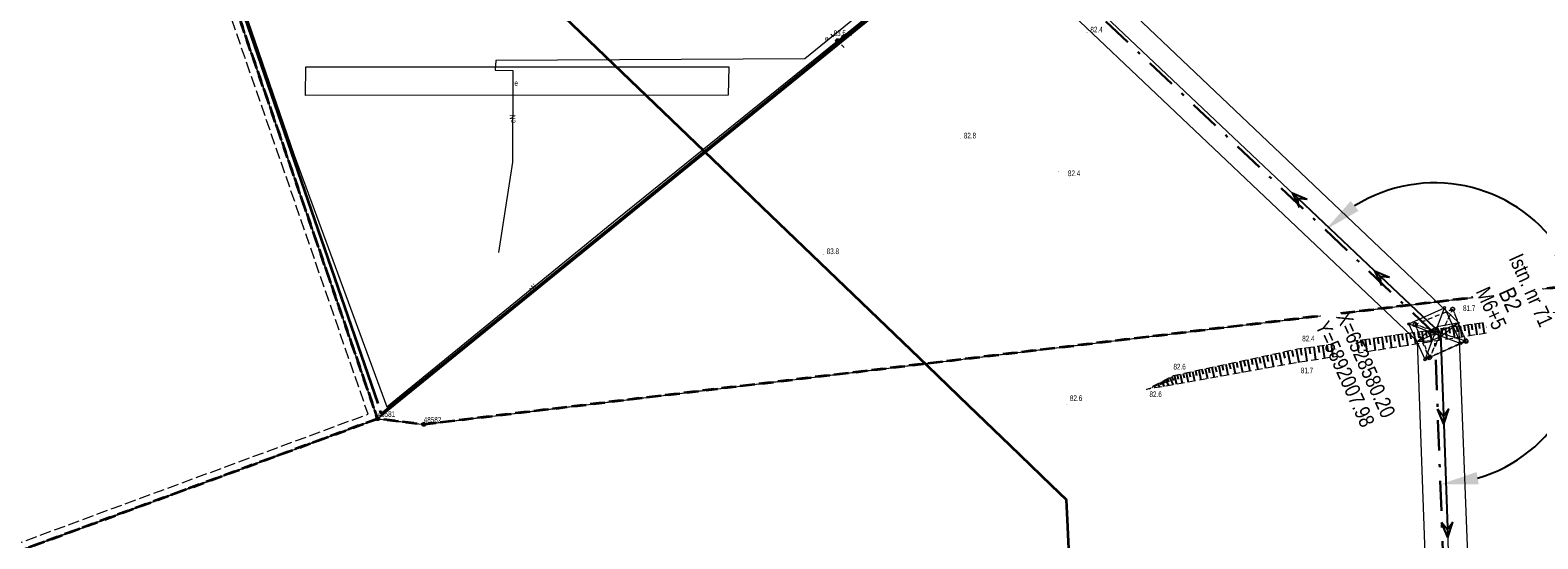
# Model space of a CAD drawing. Header units: metres. Extents: x 6524698 to 6533081, y 5883213 to 5896811.
# Tile 131 of 167: x 6528394 to 6528594, y 5891981 to 5892048. Entities that reach past the tile are written whole.
import ezdxf
from ezdxf.enums import TextEntityAlignment as Align

# ---------------------------------------------------------------- set-up
doc = ezdxf.new("R2010")
doc.units = ezdxf.units.M
doc.header["$MEASUREMENT"] = 0
for name, pattern in [('DASHDOT', [4, 2, -0.9, 0.2, -0.9]), ('mapa zasadnicza$0$1.0_0.5', [1.5, 1, -0.5]), ('mapa zasadnicza$0$1.5_0.5', [2, 1.5, -0.5]), ('mapa zasadnicza$0$1.5_1.0', [2.5, 1.5, -1]), ('mapa zasadnicza$0$219-500', [0]), ('mapa zasadnicza$0$egkk-500', [2, 1.5, -0.5]), ('mapa zasadnicza$0$egug-500', [1, 0.5, -0.5]), ('mapa zasadnicza$0$suep_wn_500', [0]), ('mapa zasadnicza$0$supp_500', [1, 0.5, -0.5])]:
    doc.linetypes.add(name, pattern=pattern)
doc.layers.get('0').update_dxf_attribs({"lineweight": 0})
for name, color, linetype, lineweight in [('@Proj. słupy - blok', 1, 'Continuous', 15), ('@Proj. słupy - XY', 1, 'Continuous', 0), ('_trasa_kat_zalomu', 7, 'Continuous', 18), ('_trasa_os', 1, 'DASHDOT', 30), ('Sections span lengths and Marker Balls Plan', 7, 'Continuous', 0)]:
    doc.layers.add(name, color=color, linetype=linetype, lineweight=lineweight)
for name, color, linetype in [('@Proj. słupy - seria', 1, 'Continuous'), ('@Proj. słupy - wys.', 1, 'Continuous'), ('mapa zasadnicza$0$000 Inne (niezydentyfikowane)', 7, 'Continuous'), ('mapa zasadnicza$0$202-punkt graniczny', 7, 'Continuous'), ('mapa zasadnicza$0$202-punkt graniczny-Atr103', 7, 'Continuous'), ('mapa zasadnicza$0$216-obręb ewidencyjny', 7, 'Continuous'), ('mapa zasadnicza$0$217-kontur klasyfikacyjny', 7, 'Continuous'), ('mapa zasadnicza$0$218-kontur użytku gruntowego', 7, 'Continuous'), ('mapa zasadnicza$0$219-działka ewidencyjna', 7, 'Continuous'), ('mapa zasadnicza$0$elektroenergetyczne urządzenie techniczne', 7, 'Continuous'), ('mapa zasadnicza$0$elektroenergetyczne urządzenie techniczne-Atr17', 7, 'Continuous'), ('mapa zasadnicza$0$latarnia', 7, 'Continuous'), ('mapa zasadnicza$0$ogrodzenie trwałe', 7, 'Continuous'), ('mapa zasadnicza$0$pikieta naturalna', 7, 'Continuous'), ('mapa zasadnicza$0$pikieta naturalna-Atr2', 7, 'Continuous'), ('mapa zasadnicza$0$przewód elektroenergetyczny podziemny', 7, 'Continuous'), ('mapa zasadnicza$0$przewód elektroenergetyczny podziemny - ob. projektowany', 7, 'Continuous'), ('mapa zasadnicza$0$przewód elektroenergetyczny podziemny-Atr1', 7, 'Continuous'), ('mapa zasadnicza$0$przewód elektroenergetyczny wysokiego napięcia', 7, 'Continuous'), ('mapa zasadnicza$0$skarpa nieumocniona', 7, 'Continuous'), ('mapa zasadnicza$0$słup przewodów napowietrznych', 7, 'Continuous')]:
    doc.layers.add(name, color=color, linetype=linetype)
doc.styles.add('mapa zasadnicza$0$STANDARD', font='Working1250', dxfattribs={"width": 0.75})
doc.styles.add('Opis', font='ARIALN.TTF')
doc.styles.add('Opis_slupy', font='ARIALN.TTF')
doc.linetypes.add('mapa zasadnicza$0$902-500', pattern='A,3.75,0,[1,ksztalty.shx,S=0.5,R=0,X=0,Y=0],3.75', length=7.5)
doc.dimstyles.new('Kat zalomu', dxfattribs={"dimtxt": 2.5, "dimasz": 5, "dimexe": 1.25, "dimexo": 0.625, "dimtad": 0, "dimtxsty": 'Opis_slupy', "dimcen": 2.5, "dimse1": 1, "dimse2": 1, "dimadec": 0, "dimazin": 0, "dimtfac": 1, "dimtmove": 0, "dimatfit": 3, "dimfxl": 1, "dimarcsym": 1})

# ---------------------------------------------------------------- blocks, each defined once
blk = doc.blocks.new('mapa zasadnicza$0$202')
at = {"color": 0, "linetype": 'Continuous', "lineweight": 0}
blk.add_circle((0, 0), 0.25, dxfattribs=at)
blk = doc.blocks.new('mapa zasadnicza$0$PW01')
at = {"linetype": 'Continuous', "lineweight": 13}
h = blk.add_hatch(color=0, dxfattribs=at)
edge = h.paths.add_edge_path()
edge.add_arc((0, 0), 0.045, 0, 360)
blk = doc.blocks.new('mapa zasadnicza$0$SM01')
at = {"color": 0, "linetype": 'Continuous', "lineweight": 13}
for p, q in [((-0.53, 0.531), (-0.883, 0.884)), ((0.531, 0.531), (0.884, 0.884)), ((-0.53, -0.53), (-0.883, -0.883)), ((0.531, -0.53), (0.884, -0.883))]:
    blk.add_line(p, q, dxfattribs=at)
blk.add_circle((0, 0), 0.25, dxfattribs=at)
blk = doc.blocks.new('mapa zasadnicza$0$US25')
at = {"linetype": 'Continuous', "lineweight": 0}
h = blk.add_hatch(color=0, dxfattribs=at)
edge = h.paths.add_edge_path()
edge.add_arc((0, 0), 0.2, 0, 360)
blk = doc.blocks.new('mapa zasadnicza$0$SM05')
at = {"color": 0, "linetype": 'Continuous', "lineweight": 13}
blk.add_circle((0, 0), 0.25, dxfattribs=at)
blk = doc.blocks.new('mapa zasadnicza$0$SUEP3')
at = {"color": 0, "linetype": 'Continuous'}
for p, q in [((0, 0), (12.003, 0)), ((12.003, 0), (10.003, 0.75)), ((10.003, 0.75), (11.003, 0)), ((12.003, 0), (10.003, -0.75)), ((11.003, 0), (10.003, -0.75)), ((12.003, 0), (27.003, 0)), ((27.003, 0), (25.003, 0.75)), ((25.003, 0.75), (26.003, 0)), ((27.003, 0), (25.003, -0.75)), ((26.003, 0), (25.003, -0.75))]:
    blk.add_line(p, q, dxfattribs=at)
blk = doc.blocks.new('*U2351')
at = {"layer": '@Proj. słupy - blok', "color": 0}
blk.add_line((-2.28, -1.03), (-0.34, -0.91), dxfattribs=at)
for points in [[(-1.29, -3.43), (1.29, 3.43)], [(-2.28, -1.03), (-0.91, 0.34)]]:
    blk.add_lwpolyline(points, dxfattribs=at)
blk.add_lwpolyline([(-0.91, 0.34), (0.34, 0.91), (0.91, -0.34), (-0.34, -0.91)], close=True, dxfattribs=at)
for centre, radius in [((1.29, 3.43), 0.15), ((-3.43, 1.29), 0.15), ((0, 0), 0.05), ((-2.28, -1.03), 0.05), ((-1.29, -3.43), 0.15)]:
    blk.add_circle(centre, radius, dxfattribs=at)
at = {"layer": '@Proj. słupy - seria', "color": 0, "insert": (10.03, 4.53), "char_height": 2.2, "attachment_point": 5, "rotation": 294.3011, "style": 'Opis', "bg_fill": 3, "box_fill_scale": 2.5, "bg_fill_color": 256, "bg_fill_transparency": 0}
blk.add_mtext_dynamic_manual_height_columns('B2', width=7.2, gutter_width=12.5, heights=[-2.21], dxfattribs=at)
at = {"layer": '@Proj. słupy - XY', "color": 0, "linetype": 'Continuous', "style": 'Opis'}
for tag, p in [('X', (-9.11, -4.12)), ('Y', (-11.85, -5.35))]:
    blk.add_attdef(tag, text='', height=2, rotation=294.3011, dxfattribs=at).set_placement(p, align=Align.MIDDLE_CENTER)
at = {"layer": '@Proj. słupy - blok', "color": 0}
for p, q in [((-2.28, -1.03), (3.19, 1.44)), ((3.19, 1.44), (0.91, -0.34))]:
    blk.add_line(p, q, dxfattribs=at)
blk.add_lwpolyline([(-3.43, 1.29), (1.29, 3.43), (3.43, -1.29), (-1.29, -3.43)], close=True, dxfattribs=at)
for points in [[(-3.43, 1.29), (3.43, -1.29)], [(3.19, 1.44), (0.34, 0.91)]]:
    blk.add_lwpolyline(points, dxfattribs=at)
for centre, radius in [((3.19, 1.44), 0.05), ((3.43, -1.29), 0.15)]:
    blk.add_circle(centre, radius, dxfattribs=at)
at = {"layer": '@Proj. słupy - seria', "color": 0, "style": 'Opis'}
blk.add_attdef('STAN', text='', height=2, rotation=294.3011, dxfattribs=at).set_placement((12.76, 5.76), align=Align.MIDDLE_CENTER)
at = {"layer": '@Proj. słupy - wys.', "color": 0, "insert": (7.47, 3.37), "char_height": 2, "attachment_point": 5, "rotation": 294.3011, "style": 'Opis'}
blk.add_mtext_dynamic_manual_height_columns('M6+5 ', width=6.652, gutter_width=12.5, heights=[3.6], dxfattribs=at)
at = {"layer": '@Proj. słupy - XY', "color": 0, "linetype": 'Continuous', "insert": (-10.48, -4.73), "char_height": 2.5, "attachment_point": 5, "rotation": 294.3011, "style": 'Opis', "bg_fill": 3, "box_fill_scale": 1, "bg_fill_color": 256, "bg_fill_transparency": 0}
blk.add_mtext_dynamic_manual_height_columns('\\P', width=19.7098, gutter_width=5.34, heights=[5.63], dxfattribs=at)
blk = doc.blocks.new('*D2409')
at = {"layer": '_trasa_kat_zalomu', "color": 0, "lineweight": -2}
for start, end in [(34.5675, 122.0843), (286.521, 14.0379)]:
    blk.add_arc((6528580.2, 5892007.98), 19.96, start, end, dxfattribs=at)
at = {"layer": '_trasa_kat_zalomu', "color": 0}
for points in [[(6528569.07, 5892025.53), (6528570.12, 5892024.24), (6528565.73, 5892021.72)], [(6528585.74, 5891989.67), (6528586.01, 5891988.02), (6528580.94, 5891988.03)]]:
    blk.add_solid(points, dxfattribs=at)
at = {"layer": 'Defpoints', "color": 0}
for p in [(6528565.46, 5892021.97), (6528580.2, 5892007.98), (6528599.64, 5892003.46), (6528580.65, 5891995.71)]:
    blk.add_point(p, dxfattribs=at)
at = {"layer": '_trasa_kat_zalomu', "color": 0, "insert": (6528598.39, 5892016.19), "char_height": 2.5, "attachment_point": 5, "rotation": 294.3027, "style": 'Opis_slupy'}
blk.add_mtext('224%%d', dxfattribs=at)

msp = doc.modelspace()

# ---------------------------------------------------------------- linework, layer by layer
at = {"layer": '_trasa_os', "linetype": 'DASHDOT', "ltscale": 2}
msp.add_lwpolyline([(6528589.986, 5891744.689), (6528580.198, 5892007.978), (6528365.87, 5892211.536), (6528143.159, 5892378.558), (6527920.541, 5892545.59), (6527693.967, 5892715.374), (6527530.815, 5892837.971), (6527304.639, 5893007.458), (6527095.026, 5893164.924), (6526808.543, 5893379.811), (6526773.046, 5893625.004), (6526837.186, 5893856.22), (6526918.697, 5894149.866), (6527004.557, 5894459.054), (6526829.193, 5894634.492), (6526625.033, 5894855.653), (6526658.914, 5895086.074), (6526701.409, 5895318.796), (6526680.866, 5895666.414), (6526660.166, 5896015.549), (6526639.565, 5896364.931), (6526621.438, 5896669.322), (6526632.668, 5896724.885)], dxfattribs=at)
at = {"layer": 'mapa zasadnicza$0$000 Inne (niezydentyfikowane)', "color": 7, "linetype": 'Continuous', "lineweight": 35, "flags": 128}
msp.add_lwpolyline([(6528531.912, 5891976.638), (6528531.601, 5891983.328), (6528531.477, 5891986.002), (6528529.502, 5891987.901), (6528524.035, 5891993.158), (6528518.569, 5891998.414), (6528513.103, 5892003.671), (6528507.637, 5892008.928), (6528502.171, 5892014.185), (6528496.705, 5892019.441), (6528491.238, 5892024.698), (6528485.772, 5892029.955), (6528480.306, 5892035.212), (6528474.84, 5892040.469), (6528469.374, 5892045.725), (6528463.908, 5892050.982)], dxfattribs=at)
at = {"layer": 'mapa zasadnicza$0$000 Inne (niezydentyfikowane)', "color": 7, "linetype": 'Continuous', "lineweight": 25, "flags": 128}
for points in [[(6528586.04, 5892009.38), (6528586.14, 5892008.65)], [(6528586.52, 5892009.44), (6528586.73, 5892008)], [(6528587.01, 5892009.51), (6528587.11, 5892008.79)], [(6528587.49, 5892009.58), (6528587.69, 5892008.15)], [(6528587.97, 5892009.65), (6528588.07, 5892008.94)], [(6528588.45, 5892009.72), (6528588.65, 5892008.29)], [(6528588.92, 5892009.79), (6528589.02, 5892009.08)], [(6528589.4, 5892009.85), (6528589.6, 5892008.44)], [(6528589.87, 5892009.92), (6528589.97, 5892009.22)], [(6528590.34, 5892009.99), (6528590.53, 5892008.59)], [(6528590.8, 5892010.05), (6528590.9, 5892009.36)], [(6528591.27, 5892010.12), (6528591.47, 5892008.73)], [(6528591.73, 5892010.19), (6528591.83, 5892009.5)], [(6528592.19, 5892010.25), (6528592.39, 5892008.88)], [(6528592.65, 5892010.32), (6528592.75, 5892009.63)], [(6528593.11, 5892010.38), (6528593.3, 5892009.02)], [(6528593.56, 5892010.45), (6528593.66, 5892009.77)], [(6528572.09, 5892007.39), (6528572.32, 5892005.75)], [(6528572.63, 5892007.47), (6528572.75, 5892006.65)], [(6528573.18, 5892007.55), (6528573.41, 5892005.92)], [(6528573.72, 5892007.62), (6528573.84, 5892006.81)], [(6528574.26, 5892007.7), (6528574.49, 5892006.09)], [(6528574.8, 5892007.78), (6528574.91, 5892006.97)], [(6528575.33, 5892007.85), (6528575.56, 5892006.26)], [(6528575.86, 5892007.93), (6528575.98, 5892007.13)], [(6528576.39, 5892008), (6528576.62, 5892006.42)], [(6528576.92, 5892008.08), (6528577.03, 5892007.29)], [(6528577.45, 5892008.15), (6528577.67, 5892006.59)], [(6528577.97, 5892008.23), (6528578.08, 5892007.45)], [(6528578.49, 5892008.3), (6528578.71, 5892006.75)], [(6528579.01, 5892008.38), (6528579.12, 5892007.6)], [(6528579.53, 5892008.45), (6528579.75, 5892006.91)], [(6528580.04, 5892008.52), (6528580.15, 5892007.76)], [(6528580.55, 5892008.6), (6528580.77, 5892007.07)], [(6528581.06, 5892008.67), (6528581.17, 5892007.91)], [(6528581.57, 5892008.74), (6528581.79, 5892007.23)], [(6528582.08, 5892008.81), (6528582.18, 5892008.06)], [(6528582.58, 5892008.88), (6528582.79, 5892007.38)], [(6528583.08, 5892008.95), (6528583.19, 5892008.21)], [(6528583.58, 5892009.03), (6528583.79, 5892007.54)], [(6528584.07, 5892009.1), (6528584.18, 5892008.36)], [(6528584.57, 5892009.17), (6528584.78, 5892007.69)], [(6528585.06, 5892009.24), (6528585.17, 5892008.5)], [(6528585.55, 5892009.31), (6528585.76, 5892007.84)], [(6528559.61, 5892005.44), (6528559.96, 5892003.78)], [(6528560.16, 5892005.56), (6528560.34, 5892004.72)], [(6528560.71, 5892005.68), (6528561.07, 5892003.98)], [(6528561.27, 5892005.8), (6528561.46, 5892004.94)], [(6528561.84, 5892005.92), (6528562.22, 5892004.18)], [(6528562.42, 5892006.01), (6528562.55, 5892005.13)], [(6528563.01, 5892006.1), (6528563.26, 5892004.34)], [(6528563.6, 5892006.18), (6528563.72, 5892005.31)], [(6528564.18, 5892006.26), (6528564.43, 5892004.52)], [(6528564.76, 5892006.35), (6528564.89, 5892005.48)], [(6528565.34, 5892006.43), (6528565.59, 5892004.7)], [(6528565.92, 5892006.51), (6528566.04, 5892005.65)], [(6528566.49, 5892006.59), (6528566.73, 5892004.88)], [(6528567.06, 5892006.67), (6528567.18, 5892005.82)], [(6528567.63, 5892006.76), (6528567.87, 5892005.06)], [(6528568.19, 5892006.84), (6528568.32, 5892005.99)], [(6528568.76, 5892006.92), (6528569, 5892005.24)], [(6528569.32, 5892007), (6528569.44, 5892006.16)], [(6528569.88, 5892007.08), (6528570.12, 5892005.41)], [(6528570.43, 5892007.15), (6528570.55, 5892006.33)], [(6528570.99, 5892007.23), (6528571.22, 5892005.58)], [(6528571.54, 5892007.31), (6528571.66, 5892006.49)], [(6528550.27, 5892003.44), (6528550.41, 5892002.78)], [(6528550.71, 5892003.54), (6528551, 5892002.19)], [(6528551.16, 5892003.63), (6528551.31, 5892002.95)], [(6528551.61, 5892003.73), (6528551.91, 5892002.35)], [(6528552.07, 5892003.83), (6528552.22, 5892003.13)], [(6528552.54, 5892003.93), (6528552.84, 5892002.52)], [(6528553, 5892004.03), (6528553.16, 5892003.31)], [(6528553.48, 5892004.13), (6528553.79, 5892002.69)], [(6528553.96, 5892004.23), (6528554.11, 5892003.5)], [(6528554.44, 5892004.33), (6528554.76, 5892002.86)], [(6528554.93, 5892004.44), (6528555.09, 5892003.69)], [(6528555.43, 5892004.55), (6528555.75, 5892003.03)], [(6528555.93, 5892004.65), (6528556.09, 5892003.89)], [(6528556.44, 5892004.76), (6528556.77, 5892003.22)], [(6528556.95, 5892004.87), (6528557.12, 5892004.09)], [(6528557.47, 5892004.98), (6528557.81, 5892003.4)], [(6528557.99, 5892005.09), (6528558.17, 5892004.29)], [(6528558.53, 5892005.21), (6528558.87, 5892003.59)], [(6528559.06, 5892005.32), (6528559.24, 5892004.5)], [(6528543.54, 5892001.36), (6528543.78, 5892000.9)], [(6528543.8, 5892001.5), (6528543.94, 5892001.23)], [(6528544.05, 5892001.63), (6528544.38, 5892001.01)], [(6528544.31, 5892001.76), (6528544.49, 5892001.41)], [(6528544.55, 5892001.89), (6528544.95, 5892001.11)], [(6528544.8, 5892002.02), (6528545.02, 5892001.59)], [(6528545.08, 5892002.16), (6528545.57, 5892001.22)], [(6528545.38, 5892002.32), (6528545.65, 5892001.8)], [(6528545.73, 5892002.47), (6528546.04, 5892001.31)], [(6528546.12, 5892002.55), (6528546.24, 5892001.96)], [(6528546.51, 5892002.64), (6528546.77, 5892001.44)], [(6528546.91, 5892002.72), (6528547.04, 5892002.12)], [(6528547.31, 5892002.81), (6528547.57, 5892001.58)], [(6528547.72, 5892002.9), (6528547.85, 5892002.28)], [(6528548.13, 5892002.99), (6528548.4, 5892001.73)], [(6528548.55, 5892003.07), (6528548.69, 5892002.44)], [(6528548.97, 5892003.17), (6528549.25, 5892001.88)], [(6528549.4, 5892003.26), (6528549.54, 5892002.61)], [(6528549.83, 5892003.35), (6528550.12, 5892002.03)], [(6528542.51, 5892000.83), (6528542.59, 5892000.69)], [(6528542.77, 5892000.96), (6528542.83, 5892000.85)], [(6528543.03, 5892001.1), (6528543.18, 5892000.8)], [(6528543.28, 5892001.23), (6528543.38, 5892001.04)]]:
    msp.add_lwpolyline(points, dxfattribs=at)
at = {"layer": 'mapa zasadnicza$0$216-obręb ewidencyjny', "color": 7, "linetype": 'mapa zasadnicza$0$1.5_1.0', "lineweight": 35, "flags": 128}
for points in [[(6532173.44, 5894410.01), (6532146.43, 5894429.98), (6532121.94, 5894448.08), (6532080.02, 5894478.35), (6532068.86, 5894486.41), (6532021.73, 5894514.79), (6531992.6, 5894532.32), (6531947.82, 5894561.73), (6531920.42, 5894579.72), (6531901.27, 5894596.07), (6531894.35, 5894601.98), (6531821.26, 5894724.08), (6531814.31, 5894735.1), (6531811.23, 5894740.03), (6531780.22, 5894789.63), (6531767.74, 5894809.58), (6531750.79, 5894849.18), (6531748.39, 5894858.64), (6531740.52, 5894889.65), (6531722.79, 5894966.32), (6531701.22, 5895053.01), (6531686.07, 5895129.36), (6531669.12, 5895211.17), (6531624.01, 5895310.47), (6531614.29, 5895347), (6531603.94, 5895412.88), (6531598.73, 5895467.38), (6531564.77, 5895613.69), (6531556.6, 5895663.96), (6531552.51, 5895710.75), (6531539.6, 5895773.55), (6531544.35, 5895780.58), (6531544.16, 5895788.15), (6531507.25, 5895943.86), (6531499.19, 5895972.02), (6531486.51, 5896006.52), (6531466.15, 5896076.08), (6531454.43, 5896110.08), (6531431.22, 5896177.42), (6531430.43, 5896180.2), (6531424.28, 5896202.02), (6531414.58, 5896246.77), (6531402.85, 5896288.93), (6531394.99, 5896317.17), (6531392.26, 5896327.01), (6531376.91, 5896381.63), (6531368.27, 5896412.35), (6531367.02, 5896416.62), (6531318.81, 5896568.61), (6531272.76, 5896714.08), (6531217.21, 5896664.26), (6531190.62, 5896638.08), (6531186.78, 5896634.37), (6531127.14, 5896577.43), (6531100.18, 5896551.88), (6531086.51, 5896538.77), (6530989.57, 5896445.82), (6530931.52, 5896386.36), (6530883.06, 5896340.67), (6530877.3, 5896336.6), (6530873.73, 5896334.08), (6530858.65, 5896322.14), (6530767.28, 5896233.73), (6530678.44, 5896145.87), (6530572.05, 5896045.16), (6530563.1, 5896037.12), (6530451.04, 5895932.33), (6530385.68, 5895871.76), (6530354.37, 5895842.65), (6530280.46, 5895771.72), (6530232.76, 5895726.03), (6530226.82, 5895720.96), (6530177.71, 5895672.11), (6530155.08, 5895649.47), (6530136.64, 5895629.41), (6530101.12, 5895593.57), (6530084.35, 5895577.66), (6530025.14, 5895520.24), (6530019.45, 5895515.19), (6530011.77, 5895512.95), (6529995.37, 5895498.34), (6529944.65, 5895450.1), (6529883.96, 5895391.89), (6529874.86, 5895383.05), (6529856.89, 5895365.59), (6529806.63, 5895317.74), (6529777.32, 5895289.82), (6529767.93, 5895280.88), (6529727.8, 5895242.98), (6529716.4, 5895232.24), (6529611.75, 5895132.35), (6529602.11, 5895123.44), (6529564.79, 5895088.95), (6529442.18, 5894971.11), (6529348, 5894880.66), (6529341.6, 5894874.72), (6529205.1, 5894745.94), (6529095.11, 5894642.73), (6528985.24, 5894540.2), (6528979.86, 5894535.18), (6528950.63, 5894507.69), (6528940.33, 5894498.09), (6528899.89, 5894460.41), (6528759.38, 5894329.94), (6528671.55, 5894242.83), (6528626.12, 5894197.75), (6528570.28, 5894143.23), (6528564.23, 5894137.3), (6528527.75, 5894101.56), (6528446.8, 5894020.71), (6528384.19, 5893957.79), (6528337.7, 5893910.96), (6528325.94, 5893899.11), (6528292.63, 5893867.35), (6528263.34, 5893839.22), (6528235.37, 5893817.79), (6528212.45, 5893801.88), (6528192.4, 5893787.97), (6528160.44, 5893751.29), (6528093.51, 5893704.95), (6528051.1, 5893681.86), (6527962.24, 5893630.13), (6527966.7, 5893563.53), (6527967.45, 5893552.31), (6527970.73, 5893522.51), (6527970.79, 5893518.44), (6527968.55, 5893513.63), (6527972.36, 5893501.34), (6527994.3, 5893412.78), (6528008.56, 5893361.13), (6528024.92, 5893315.29), (6528047.55, 5893241.88), (6528061.74, 5893201.21), (6528080.19, 5893144.58), (6528103.06, 5893080.73), (6528114.87, 5893046.22), (6528118.84, 5893029.51), (6528166.45, 5892875.8), (6528171.14, 5892860.59), (6528192.07, 5892792.85), (6528202.22, 5892766.07), (6528211.23, 5892742.29), (6528214.23, 5892726.13), (6528216.98, 5892718.27), (6528217.45, 5892695.43), (6528253.12, 5892581.84), (6528274.02, 5892507.32), (6528276.69, 5892498.16), (6528296.22, 5892421.59), (6528299.61, 5892411.02), (6528334.62, 5892315.93), (6528349.09, 5892260.65), (6528377.11, 5892179.95), (6528394.78, 5892128.68), (6528440.31, 5891996.73), (6528446.42, 5891995.98), (6528618.95, 5892016.86), (6528665.82, 5892020.2), (6528743.5, 5892026.91), (6528810.71, 5892032.32), (6528929.03, 5892047.18), (6529084.54, 5892065.08), (6529137.05, 5892069.83), (6529163.27, 5892079.55), (6529183.63, 5892087.79), (6529198.7, 5892096.25), (6529272.43, 5892137.61), (6529299.93, 5892161.54), (6529302.53, 5892163.8), (6529315.87, 5892175.4), (6529326.47, 5892184.67), (6529341.14, 5892199.13), (6529440.16, 5892285.12), (6529457.93, 5892308.5), (6529472.77, 5892323.9), (6529519.91, 5892352.88), (6529537.94, 5892368.41), (6529543.85, 5892373.51), (6529606.4, 5892445.37), (6529658.73, 5892492.51), (6529670.09, 5892502.74), (6529686.63, 5892522.04), (6529732.12, 5892575.11), (6529757.09, 5892610.5), (6529779.62, 5892651.92), (6529797.52, 5892678.13), (6529839.46, 5892724.94), (6529870.95, 5892781.67), (6529898.89, 5892809.16), (6529922.19, 5892839.09), (6529934.43, 5892854.81), (6529953.15, 5892874.17), (6529965.1, 5892886.47), (6530012.8, 5892917.44), (6530031.5, 5892919.94), (6530070.88, 5892925.19), (6530098.14, 5892934.36), (6530109.36, 5892938.08), (6530135.18, 5892952.7), (6530167.6, 5892981.5), (6530232.92, 5893051.1), (6530259.88, 5893074.62), (6530286.3, 5893097.64), (6530336.76, 5893153.84), (6530364.12, 5893172.96), (6530403.79, 5893201.82), (6530436.38, 5893225.27), (6530494.74, 5893292.49), (6530545.01, 5893335.37), (6530557.68, 5893347.81), (6530648.56, 5893425.65), (6530689.83, 5893451.62), (6530733.98, 5893475.6), (6530772.07, 5893505.94), (6530852.43, 5893590.07), (6530857.49, 5893597.21), (6530891.97, 5893643.79), (6530917.57, 5893672.17), (6530950.23, 5893698.89), (6530954.1, 5893702.06), (6530977.54, 5893721.23), (6531019.6, 5893747.15), (6531141.96, 5893812.02), (6531213.08, 5893849.19), (6531238.4, 5893862.2), (6531260.04, 5893873.32), (6531289.74, 5893888.58), (6531296.49, 5893892.05), (6531306.22, 5893896.94), (6531368.93, 5893928.43), (6531397.54, 5893942.83), (6531414.17, 5893951.2), (6531423.14, 5893955.72), (6531453.45, 5893971.02), (6531561.58, 5894025.58), (6531627.85, 5894057.85), (6531656.74, 5894073.39), (6531720.57, 5894105.2), (6531769.98, 5894129.46), (6531780.94, 5894134.72), (6531821.73, 5894154.36), (6531826.18, 5894156.65), (6531827.33, 5894157.24), (6531894.03, 5894191.64), (6531897.66, 5894193.45), (6532059.55, 5894273.99), (6532168.75, 5894325.46), (6532285.62, 5894379.19), (6532256.72, 5894387.98), (6532237.4, 5894391.85), (6532209.71, 5894397.39)], [(6528080.19, 5893144.58), (6528061.74, 5893201.21), (6528047.55, 5893241.88), (6528024.92, 5893315.29), (6528008.56, 5893361.13), (6527994.3, 5893412.78), (6527972.36, 5893501.34), (6527968.55, 5893513.63), (6527970.79, 5893518.44), (6527970.73, 5893522.51), (6527967.45, 5893552.31), (6527966.7, 5893563.53), (6527962.24, 5893630.13), (6528051.1, 5893681.86), (6528093.51, 5893704.95), (6528160.44, 5893751.29), (6528192.4, 5893787.97), (6528212.45, 5893801.88), (6528235.37, 5893817.79), (6528263.34, 5893839.22), (6528292.63, 5893867.35), (6528325.94, 5893899.11), (6528322.17, 5893903.05), (6528250.73, 5893995.91), (6528184.31, 5894083.49), (6528144.78, 5894142.59), (6528140.26, 5894150.17), (6528112.08, 5894189.3), (6528016.98, 5894319.35), (6528001.44, 5894344.63), (6527975.61, 5894386.54), (6527948.25, 5894431.11), (6527919.91, 5894480.01), (6527892.39, 5894527.5), (6527882.42, 5894543.56), (6527855.65, 5894587.93), (6527823.65, 5894640.97), (6527805.93, 5894633.3), (6527750.7, 5894622.26), (6527703.08, 5894611.82), (6527660.79, 5894602.88), (6527644.2, 5894599.12), (6527623.22, 5894594.36), (6527546.55, 5894577.52), (6527485.04, 5894564.12), (6527442.59, 5894555.97), (6527376.5, 5894538.97), (6527356.91, 5894534.04), (6527324.89, 5894525.35), (6527242.36, 5894508.66), (6527235, 5894507.23), (6527228.04, 5894506.29), (6527159.89, 5894496.69), (6527053.58, 5894471.18), (6527004.75, 5894459.61), (6526977.15, 5894360.97), (6526895.2, 5894390.7), (6526886.54, 5894409.25), (6526848.25, 5894423.17), (6526790.81, 5894405.63), (6526783.96, 5894403.77), (6526751.66, 5894393.24), (6526675.52, 5894369.12), (6526524.19, 5894423.84), (6526526.13, 5894397.23), (6526528.98, 5894342.85), (6526531.21, 5894300.39), (6526524.41, 5894296.52), (6526520.88, 5894294.84), (6526433.18, 5894243.61), (6526409.32, 5894231.32), (6526314.07, 5894204.53), (6526268.73, 5894188.91), (6526258.95, 5894183.01), (6526232.67, 5894174.45), (6526048.77, 5894185.58), (6526028.42, 5894185.14), (6525944.02, 5894189.55), (6525880.8, 5894192.86), (6525865.46, 5894208.87), (6525815.37, 5894268.24), (6525725.76, 5894354.61), (6525677.43, 5894405.04), (6525642.47, 5894443.85), (6525631.75, 5894455.74), (6525621.46, 5894467.17), (6525618.11, 5894470.89), (6525610.84, 5894478.96), (6525545.06, 5894551.99), (6525537.2, 5894560.72), (6525460.52, 5894338.76), (6525456.21, 5894326.33), (6525450.16, 5894308.9), (6525445.22, 5894294.63), (6525423.21, 5894231.15), (6525415.4, 5894208.63), (6525399.64, 5894161.49), (6525369.98, 5894072.79), (6525342.34, 5893997.91), (6525337.4, 5893981.36), (6525266.58, 5893924.52), (6525217.93, 5893885.48), (6525120.08, 5893806.06), (6525080.21, 5893781.94), (6525034.62, 5893753.64), (6524956.86, 5893706.08), (6524954.17, 5893701.72), (6524952.33, 5893698.77), (6524951.12, 5893696.84), (6524924.06, 5893653.68), (6524922.11, 5893650.61), (6524908.03, 5893628.41), (6524885.99, 5893594.37), (6524823.72, 5893494.6), (6524818.62, 5893484.85), (6524776.38, 5893404.01), (6524760.03, 5893372.45), (6524743.69, 5893340.87), (6524727.34, 5893309.3), (6524725.32, 5893305.6), (6524701.12, 5893258.79), (6524698.5, 5893253.75), (6524741.55, 5893198.86), (6524787.16, 5893135.47), (6524797.48, 5893113.55), (6524827.59, 5893049.65), (6524848.15, 5892993.16), (6524885, 5892891.94), (6524886.71, 5892887.25), (6524900.94, 5892860.83), (6524938.01, 5892801.88), (6524942.47, 5892794.78), (6524958.2, 5892763.24), (6524982.49, 5892709.34), (6524989.65, 5892692.64), (6525021.29, 5892644.7), (6525047.57, 5892607.1), (6525072.42, 5892559.28), (6525080.98, 5892544.34), (6525104.23, 5892503.81), (6525105.73, 5892501.2), (6525124.09, 5892461.96), (6525158, 5892390.4), (6525163.69, 5892366.6), (6525187.74, 5892266.07), (6525200.42, 5892203.7), (6525210.27, 5892167.69), (6525235.54, 5892075.31), (6525239, 5892035.46), (6525241.84, 5892018.03), (6525246.18, 5891943.28), (6525246.02, 5891937.6), (6525245.65, 5891924.05), (6525244.65, 5891887.35), (6525244.88, 5891861.21), (6525245.32, 5891811.32), (6525234.24, 5891649.83), (6525224.07, 5891546.78), (6525208.12, 5891507.31), (6525193.48, 5891471.08), (6525186.45, 5891448.59), (6525184.14, 5891444.14), (6525180.5, 5891437.11), (6525176.64, 5891433.3), (6525163.56, 5891420.57), (6525150.33, 5891406.73), (6525149.34, 5891405.88), (6525147.46, 5891404.1), (6525146.26, 5891402.89), (6525142.82, 5891399.45), (6525132.06, 5891389.06), (6525128.35, 5891385.34), (6525124.8, 5891381.67), (6525121.13, 5891378.06), (6525095.65, 5891351.83), (6525053.05, 5891307.97), (6525038.88, 5891292.8), (6525015.99, 5891261.95), (6524996.02, 5891237.19), (6524958.43, 5891186.61), (6524908.74, 5891119.69), (6524979.34, 5891082.37), (6525035.16, 5891054.09), (6525074.44, 5891035.78), (6525140.68, 5891002.24), (6525158.27, 5890993.31), (6525169.95, 5890987.37), (6525189.03, 5890979.26), (6525225.79, 5890963.63), (6525241.68, 5890952.94), (6525280.63, 5890926.71), (6525286.23, 5890923.62), (6525353.13, 5890886.67), (6525387.9, 5890862.89), (6525416.13, 5890848.06), (6525465.51, 5890821.53), (6525489.55, 5890809.17), (6525532.35, 5890788.13), (6525593.44, 5890757.92), (6525656.38, 5890722.42), (6525712.1, 5890690.97), (6525744.09, 5890674.26), (6525753.93, 5890669.12), (6525811.57, 5890638.94), (6525889.01, 5890598.56), (6525902.26, 5890595.95), (6525968.12, 5890559.29), (6526048.15, 5890515.81), (6526148.09, 5890465.98), (6526205.96, 5890434.59), (6526262.38, 5890404.11), (6526332.75, 5890374.64), (6526425.41, 5890334.29), (6526595.63, 5890279.11), (6526573.45, 5890132.21), (6526575.25, 5890133.06), (6526592.18, 5890129.32), (6526722.43, 5890098.71), (6526728.64, 5890098.03), (6526735.76, 5890098.07), (6526740.34, 5890097.85), (6526742.25, 5890097.45), (6526749.57, 5890095.95), (6526757.09, 5890094.4), (6526758.07, 5890090.77), (6526792.43, 5890086.11), (6526812.21, 5890083.05), (6526890.35, 5890080.91), (6526909.87, 5890084.83), (6526952.34, 5890094.44), (6526971.01, 5890104.38), (6526981, 5890111.26), (6526988.84, 5890116.67), (6527008.52, 5890134.26), (6527045.63, 5890148.55), (6527057.31, 5890152.25), (6527077.89, 5890166.68), (6527165.07, 5890215.69), (6527220.83, 5890245.22), (6527241.28, 5890253.87), (6527273.45, 5890274.12), (6527288.1, 5890288.63), (6527313.38, 5890308.14), (6527321.27, 5890314.22), (6527338.23, 5890321.73), (6527355.64, 5890331.57), (6527391.42, 5890349.92), (6527454.67, 5890547.02), (6527509.07, 5890729.27), (6527517.65, 5890758.02), (6527651.09, 5891150.82), (6527705.03, 5891299.34), (6527759.25, 5891463.12), (6527785.51, 5891547.1), (6527787.58, 5891553.86), (6527801.61, 5891598.79), (6527846.82, 5891746.29), (6528014.33, 5891830.31), (6528198.8, 5891907.55), (6528440.31, 5891996.73), (6528394.78, 5892128.68), (6528377.11, 5892179.95), (6528349.09, 5892260.65), (6528334.62, 5892315.93), (6528299.61, 5892411.02), (6528296.22, 5892421.59), (6528276.69, 5892498.16), (6528274.02, 5892507.32), (6528253.12, 5892581.84), (6528217.45, 5892695.43), (6528216.98, 5892718.27), (6528214.23, 5892726.13), (6528211.23, 5892742.29), (6528202.22, 5892766.07), (6528192.07, 5892792.85), (6528171.14, 5892860.59), (6528166.45, 5892875.8), (6528118.84, 5893029.51), (6528114.87, 5893046.22), (6528103.06, 5893080.73)], [(6528810.71, 5892032.32), (6528743.5, 5892026.91), (6528665.82, 5892020.2), (6528618.95, 5892016.86), (6528446.42, 5891995.98), (6528440.31, 5891996.73), (6528198.8, 5891907.55), (6528014.33, 5891830.31), (6527846.82, 5891746.29), (6527801.61, 5891598.79), (6527787.58, 5891553.86), (6527785.51, 5891547.1), (6527759.25, 5891463.12), (6527705.03, 5891299.34), (6527651.09, 5891150.82), (6527517.65, 5890758.02), (6527509.07, 5890729.27), (6527454.67, 5890547.02), (6527391.42, 5890349.92), (6527469.9, 5890380.85), (6527548.32, 5890411.76), (6527628.31, 5890449.47), (6527701.79, 5890487.35), (6527781.71, 5890531.45), (6527831.96, 5890559.17), (6527894.74, 5890596), (6527918.86, 5890538.44), (6527996.61, 5890364.36), (6528002.77, 5890340.12), (6528015.06, 5890276.2), (6528068.35, 5890122.94), (6528069.52, 5890117.74), (6528086.27, 5890073.01), (6528087.43, 5890069.91), (6528144.14, 5889918.51), (6528178.59, 5889821.74), (6528194.07, 5889776.62), (6528203.76, 5889751.35), (6528219.86, 5889705.13), (6528289.3, 5889557.06), (6528293.69, 5889548.36), (6528315.49, 5889501.75), (6528319.49, 5889494.06), (6528320.3, 5889498.78), (6528374.9, 5889392.75), (6528393.7, 5889357.37), (6528402.97, 5889333.92), (6528406.48, 5889321.22), (6528417.63, 5889287.69), (6528426.72, 5889250.74), (6528427.12, 5889249.1), (6528437.2, 5889208.11), (6528462.62, 5889141.48), (6528476.98, 5889088.52), (6528479.5, 5889060.26), (6528487.24, 5889042.5), (6528497.03, 5888999.3), (6528513.44, 5888948.22), (6528513.62, 5888944.51), (6528514.32, 5888935.53), (6528517.9, 5888889.57), (6528521.9, 5888874.59), (6528534.18, 5888828.64), (6528537.21, 5888800.87), (6528538.55, 5888788.67), (6528539.84, 5888759.55), (6528540.29, 5888749.47), (6528546.56, 5888728.63), (6528550.89, 5888720.89), (6528554.61, 5888714.22), (6528572.89, 5888682.85), (6528612.6, 5888606.5), (6528643.54, 5888542.38), (6528657.02, 5888506.94), (6528675.5, 5888460.67), (6528681.51, 5888445.9), (6528704.85, 5888377.17), (6528713.34, 5888354.12), (6528741.09, 5888278.42), (6528766.6, 5888207.14), (6528788.71, 5888147.82), (6528812.94, 5888083.84), (6528826.58, 5888045.33), (6528850.06, 5887982.04), (6528866.81, 5887934.63), (6528879.99, 5887896.72), (6528918.8, 5887790.89), (6528952.56, 5887701.57), (6529019.26, 5887707.89), (6529031.01, 5887709.01), (6529109.21, 5887715.92), (6529166.14, 5887721.78), (6529262.28, 5887731.31), (6529282.79, 5887731.14), (6529289.52, 5887663.25), (6529296.91, 5887588.72), (6529312.34, 5887533.26), (6529320.57, 5887503.67), (6529321.72, 5887480.33), (6529315.22, 5887418.55), (6529296.28, 5887374.9), (6529295.89, 5887348.38), (6529295.74, 5887344.56), (6529294.33, 5887253.59), (6529300.1, 5887247.3), (6529460.65, 5887265.28), (6529607.85, 5887282.19), (6529604.22, 5887244.37), (6529619.06, 5887245.53), (6529620.4, 5887245.61), (6529751.62, 5887253.65), (6529836.5, 5887258.86), (6529917.79, 5887263.83), (6530037.96, 5887271.18), (6530037.77, 5887311.55), (6530035.48, 5887465.82), (6530294.87, 5887497.94), (6530342.75, 5887503.87), (6530390.63, 5887509.81), (6530435.08, 5887515.31), (6530469.62, 5887519.59), (6530472.76, 5887520.14), (6530455.94, 5887633.47), (6530452.16, 5887659), (6530429.5, 5887800.32), (6530425.85, 5887820.62), (6530434.17, 5887821.11), (6530435.15, 5887821.09), (6530501.5, 5887826.49), (6530563.57, 5887831.54), (6530569.25, 5887832), (6530626.35, 5887836.71), (6530689.94, 5887841.95), (6530699.77, 5887842.77), (6530753.72, 5887845.97), (6530816.4, 5887849.69), (6530847.34, 5887851.53), (6530851.75, 5887851.79), (6530878, 5887853.36), (6530941.55, 5887857.17), (6531028.05, 5887862.36), (6531029.51, 5887862.54), (6531089.96, 5887870.11), (6531157.91, 5887878.61), (6531147.74, 5887927.21), (6531134.09, 5887992.44), (6531130.39, 5888022.23), (6531130.01, 5888024.33), (6531127.76, 5888039.49), (6531114.28, 5888108.63), (6531110.56, 5888127.5), (6531105.84, 5888172.24), (6531089.18, 5888214.66), (6531070.01, 5888263.46), (6531063.59, 5888283), (6531047.06, 5888328.03), (6531038.58, 5888352.41), (6531021.83, 5888400.87), (6531015.19, 5888413.6), (6531005.83, 5888460.28), (6531006, 5888467.6), (6531006.12, 5888486.87), (6531000.78, 5888546.56), (6530994.46, 5888582.13), (6530992.02, 5888587.87), (6530975.04, 5888631.61), (6530968.96, 5888647.12), (6530918.79, 5888737.7), (6530893.21, 5888788.19), (6530875.95, 5888835.79), (6530824.74, 5888967.12), (6530698.19, 5888957.37), (6530696.88, 5888957.26), (6530690.8, 5888956.75), (6530665.31, 5889016.21), (6530647.2, 5889058.57), (6530634.24, 5889085.41), (6530634.99, 5889106.79), (6530619.51, 5889109.25), (6530602.59, 5889110.21), (6530580.67, 5889109.48), (6530563.76, 5889105.91), (6530556.11, 5889102.91), (6530554.6, 5889108.92), (6530550.45, 5889111.73), (6530532.14, 5889151.93), (6530513.79, 5889192.45), (6530502.04, 5889258.4), (6530482.32, 5889287.2), (6530469.7, 5889327.04), (6530465.02, 5889440.31), (6530478.29, 5889507.42), (6530476.75, 5889539.74), (6530454.68, 5889579.85), (6530444.35, 5889666), (6530447.75, 5889689.9), (6530449.31, 5889721.21), (6530456.42, 5889744.94), (6530489.74, 5889803.92), (6530476.19, 5889829.67), (6530441.37, 5889895.14), (6530436.32, 5889900.67), (6530377.31, 5890013.31), (6530319.1, 5890126.26), (6530282.19, 5890186.6), (6530272.79, 5890201.79), (6530203.17, 5890307.87), (6530172.91, 5890358.56), (6530084.18, 5890524.8), (6530023.66, 5890630.14), (6529988.68, 5890702.02), (6529902.56, 5890854), (6529878.29, 5890895.67), (6529853.22, 5890939.23), (6529790.88, 5891059.39), (6529783.8, 5891073.31), (6529750.15, 5891126.7), (6529715.67, 5891191.31), (6529711.87, 5891220.22), (6529686.86, 5891413.55), (6529894.11, 5891526.79), (6529935.18, 5891550.85), (6529897.51, 5891589.82), (6529852.46, 5891637.21), (6529830.78, 5891658.8), (6529798.22, 5891693.91), (6529778.68, 5891710.68), (6529723.77, 5891769.55), (6529664.88, 5891829.87), (6529592.94, 5891899.3), (6529520.59, 5891969.98), (6529496.71, 5891996.9), (6529443.6, 5892048.07), (6529413.19, 5892074.88), (6529373, 5892116.29), (6529315.87, 5892175.4), (6529302.53, 5892163.8), (6529299.93, 5892161.54), (6529272.43, 5892137.61), (6529198.7, 5892096.25), (6529183.63, 5892087.79), (6529163.27, 5892079.55), (6529137.05, 5892069.83), (6529084.54, 5892065.08), (6528929.03, 5892047.18)]]:
    msp.add_lwpolyline(points, close=True, dxfattribs=at)
at = {"layer": 'mapa zasadnicza$0$217-kontur klasyfikacyjny', "color": 92, "linetype": 'mapa zasadnicza$0$egkk-500', "lineweight": 18, "flags": 128}
for points in [[(6528440.31, 5891996.73), (6528394.78, 5892128.68)], [(6528513.67, 5892056.3), (6528440.31, 5891996.73)], [(6528446.42, 5891995.98), (6528618.95, 5892016.86)], [(6528440.31, 5891996.73), (6528227.43, 5891918.12)], [(6528440.31, 5891996.73), (6528446.42, 5891995.98)]]:
    msp.add_lwpolyline(points, dxfattribs=at)
at = {"layer": 'mapa zasadnicza$0$218-kontur użytku gruntowego', "color": 3, "linetype": 'mapa zasadnicza$0$egug-500', "lineweight": 18, "flags": 128}
for points in [[(6528394.78, 5892128.68), (6528440.31, 5891996.73)], [(6528513.67, 5892056.3), (6528440.31, 5891996.73)], [(6528446.42, 5891995.98), (6528618.95, 5892016.86)], [(6528440.31, 5891996.73), (6528227.43, 5891918.12)], [(6528440.31, 5891996.73), (6528446.42, 5891995.98)]]:
    msp.add_lwpolyline(points, dxfattribs=at)
at = {"layer": 'mapa zasadnicza$0$219-działka ewidencyjna', "color": 7, "linetype": 'mapa zasadnicza$0$219-500', "lineweight": 18, "flags": 128}
for points in [[(6528394.78, 5892128.68), (6528440.31, 5891996.73)], [(6528440.31, 5891996.73), (6528547.84, 5892084.05)], [(6528446.42, 5891995.98), (6528618.95, 5892016.86)], [(6528198.8, 5891907.55), (6528440.31, 5891996.73)], [(6528440.31, 5891996.73), (6528446.42, 5891995.98)]]:
    msp.add_lwpolyline(points, dxfattribs=at)
at = {"layer": 'mapa zasadnicza$0$elektroenergetyczne urządzenie techniczne', "color": 1, "linetype": 'Continuous', "lineweight": 18, "flags": 128}
msp.add_lwpolyline([(6528430.8, 5892043.3), (6528486.8, 5892043.28), (6528486.71, 5892039.54), (6528430.77, 5892039.52)], close=True, dxfattribs=at)
at = {"layer": 'mapa zasadnicza$0$ogrodzenie trwałe', "color": 7, "linetype": 'mapa zasadnicza$0$902-500', "lineweight": 35, "flags": 128}
for points in [[(6528688.45, 5892198.57), (6528440.85, 5891997.39), (6528440.65, 5891997.82)], [(6528424.83, 5892151.4), (6528395.76, 5892128.14), (6528440.34, 5891998.74)]]:
    msp.add_lwpolyline(points, dxfattribs=at)
at = {"layer": 'mapa zasadnicza$0$przewód elektroenergetyczny podziemny', "color": 1, "linetype": 'Continuous', "lineweight": 18, "flags": 128}
for points in [[(6528476.97, 5892192.69), (6528449.8, 5892171.03), (6528424.14, 5892150.31), (6528396.18, 5892128.13), (6528406.38, 5892098.03), (6528418.03, 5892064.33), (6528429.26, 5892031.62), (6528441.54, 5891998.3), (6528472.01, 5892023.17), (6528501.16, 5892046.76), (6528529.16, 5892069.55), (6528559.61, 5892094.2), (6528586.76, 5892116.01), (6528611.9, 5892136.63), (6528637.07, 5892157.06), (6528662.24, 5892177.45), (6528687.97, 5892198.66)], [(6528504.25, 5892067.72), (6528513.03, 5892057.53), (6528496.86, 5892044.34), (6528455.98, 5892044.15), (6528455.86, 5892042.86), (6528458.2, 5892042.82), (6528458.17, 5892030.66), (6528456.3, 5892018.72)]]:
    msp.add_lwpolyline(points, dxfattribs=at)
at = {"layer": 'mapa zasadnicza$0$przewód elektroenergetyczny podziemny - ob. projektowany', "color": 1, "linetype": 'mapa zasadnicza$0$1.5_0.5', "lineweight": 18, "flags": 128}
msp.add_lwpolyline([(6527867.72, 5891856.04), (6527870.55, 5891856.87), (6527923.82, 5891786.03), (6528013.91, 5891831.22), (6528198.43, 5891908.48), (6528216.79, 5891915.26), (6528220.16, 5891919.4), (6528240.79, 5891928.79), (6528266.23, 5891936.42), (6528274.38, 5891936.52), (6528439.05, 5891997.33), (6528393.6, 5892129.02), (6528402.84, 5892136.39), (6528399.39, 5892140.65), (6528400.23, 5892141.38)], dxfattribs=at)
at = {"layer": 'mapa zasadnicza$0$przewód elektroenergetyczny wysokiego napięcia', "color": 1, "linetype": 'mapa zasadnicza$0$suep_wn_500', "lineweight": 18, "flags": 128}
for points in [[(6528580.95, 5892008.05), (6528365.73, 5892211.58)], [(6528580.98, 5892008), (6528590.2, 5891744.97)]]:
    msp.add_lwpolyline(points, dxfattribs=at)
at = {"layer": 'mapa zasadnicza$0$skarpa nieumocniona', "color": 7, "linetype": 'mapa zasadnicza$0$1.0_0.5', "lineweight": 18, "flags": 128}
msp.add_lwpolyline([(6528597.42, 5892009.66), (6528561.96, 5892004.14), (6528542.07, 5892000.6), (6528545.63, 5892002.45), (6528562.04, 5892005.96), (6528597.38, 5892010.99)], close=True, dxfattribs=at)
msp.add_lwpolyline([(6528597.42, 5892009.66), (6528561.96, 5892004.14), (6528542.07, 5892000.6), (6528545.63, 5892002.45), (6528562.04, 5892005.96), (6528597.38, 5892010.99)], close=True, dxfattribs=at)
at = {"layer": 'mapa zasadnicza$0$słup przewodów napowietrznych', "color": 7, "linetype": 'mapa zasadnicza$0$supp_500', "lineweight": 18, "flags": 128}
for points in [[(6528577.58, 5892009.17), (6528582.55, 5892011.22), (6528584.32, 5892007.05), (6528579.55, 5892004.87)], [(6528584.34, 5892006.94), (6528579.46, 5892004.78), (6528577.61, 5892009.21), (6528582.6, 5892011.22)], [(6528579.46, 5892004.78), (6528582.6, 5892011.22)], [(6528582.55, 5892011.22), (6528579.55, 5892004.87)], [(6528584.34, 5892006.94), (6528582.6, 5892011.22)], [(6528577.58, 5892009.17), (6528584.32, 5892007.05)], [(6528577.58, 5892009.17), (6528579.55, 5892004.87)], [(6528584.34, 5892006.94), (6528577.61, 5892009.21)]]:
    msp.add_lwpolyline(points, dxfattribs=at)

# ---------------------------------------------------------------- block references
at = {"layer": 'mapa zasadnicza$0$202-punkt graniczny', "color": 7, "linetype": 'Continuous', "lineweight": 18}
for p in [(6528440.31, 5891996.73), (6528446.42, 5891995.98)]:
    msp.add_blockref('mapa zasadnicza$0$202', p, dxfattribs=at)
at = {"layer": 'mapa zasadnicza$0$elektroenergetyczne urządzenie techniczne', "color": 1, "linetype": 'Continuous', "lineweight": 18}
msp.add_blockref('mapa zasadnicza$0$US25', (6528501.16, 5892046.76), dxfattribs=at)
at = {"layer": 'mapa zasadnicza$0$latarnia', "color": 7, "linetype": 'Continuous', "lineweight": 18}
msp.add_blockref('mapa zasadnicza$0$SM01', (6528501.16, 5892046.76), dxfattribs=at)
at = {"layer": 'mapa zasadnicza$0$pikieta naturalna', "color": 7, "linetype": 'Continuous', "lineweight": 13}
for p in [(6528503.01, 5892047.43), (6528534.19, 5892047.83), (6528517.41, 5892033.81), (6528530.44, 5892029.41), (6528499.31, 5892018.49), (6528583.48, 5892010.76), (6528562.04, 5892005.96), (6528561.96, 5892004.14), (6528545.63, 5892002.45), (6528542.07, 5892000.6), (6528531.54, 5891998.56)]:
    msp.add_blockref('mapa zasadnicza$0$PW01', p, dxfattribs=at)
at = {"layer": 'mapa zasadnicza$0$przewód elektroenergetyczny wysokiego napięcia', "color": 1, "linetype": 'Continuous', "lineweight": 18}
for p, rotation in [((6528580.95, 5892008.05), 136.599), ((6528580.98, 5892008), 272.008)]:
    msp.add_blockref('mapa zasadnicza$0$SUEP3', p, dxfattribs=dict(at, rotation=rotation))
at = {"layer": 'mapa zasadnicza$0$słup przewodów napowietrznych', "color": 7, "linetype": 'Continuous', "lineweight": 18}
for p in [(6528582.55, 5892011.22), (6528582.6, 5892011.22), (6528577.58, 5892009.17), (6528577.61, 5892009.21), (6528584.32, 5892007.05), (6528584.34, 5892006.94), (6528579.46, 5892004.78), (6528579.55, 5892004.87)]:
    msp.add_blockref('mapa zasadnicza$0$SM05', p, dxfattribs=at)

# ---------------------------------------------------------------- texts
at = {"layer": 'mapa zasadnicza$0$202-punkt graniczny-Atr103', "color": 7, "style": 'mapa zasadnicza$0$STANDARD', "width": 0.667}
for s, p in [('48581', (6528440.31, 5891996.73)), ('48582', (6528446.42, 5891995.98))]:
    msp.add_text(s, height=0.75, dxfattribs=at).set_placement(p, align=Align.BOTTOM_LEFT)
at = {"layer": 'mapa zasadnicza$0$elektroenergetyczne urządzenie techniczne-Atr17', "color": 1, "style": 'mapa zasadnicza$0$STANDARD', "width": 0.667}
for p in [(6528499.52, 5892046.68), (6528458.42, 5892040.78)]:
    msp.add_text('e', height=0.75, dxfattribs=at).set_placement(p)
at = {"layer": 'mapa zasadnicza$0$pikieta naturalna-Atr2', "color": 7, "style": 'mapa zasadnicza$0$STANDARD', "width": 0.667}
msp.add_text('83.5', height=0.75, dxfattribs=at).set_placement((6528500.65, 5892047.75), align=Align.MIDDLE_LEFT)
for s, p in [('82.4', (6528534.63, 5892047.85)), ('82.8', (6528517.88, 5892033.82)), ('82.4', (6528531.66, 5892028.83)), ('83.8', (6528499.74, 5892018.51)), ('81.7', (6528583.94, 5892010.98)), ('82.4', (6528562.66, 5892006.96)), ('82.6', (6528545.62, 5892003.24)), ('81.7', (6528562.48, 5892002.74)), ('82.6', (6528531.92, 5891999.07)), ('82.6', (6528542.45, 5891999.59))]:
    msp.add_text(s, height=0.75, dxfattribs=at).set_placement(p)
at = {"layer": 'mapa zasadnicza$0$przewód elektroenergetyczny podziemny-Atr1', "color": 1, "style": 'mapa zasadnicza$0$STANDARD', "width": 0.667}
for rotation, p in [(89.858, (6528458.18, 5892035.86)), (39.222, (6528460.39, 5892013.69))]:
    msp.add_text('eN', height=0.75, rotation=rotation, dxfattribs=at).set_placement(p, align=Align.MIDDLE_LEFT)

# ---------------------------------------------------------------- next in the draw order: block references
msp.add_blockref('*U2351', (6528580.198, 5892007.978)).add_auto_attribs({'STAN': 'Istn. nr 71', 'X': 'X=6528580.20', 'Y': 'Y=5892007.98'})

# ---------------------------------------------------------------- next in the draw order: linework, layer by layer
at = {"layer": 'Sections span lengths and Marker Balls Plan', "color": 1, "flags": 128}
for points in [[(6528587.188, 5891744.577), (6528577.92, 5892006.949), (6528364.256, 5892209.626), (6528141.479, 5892376.318), (6527918.861, 5892543.35), (6527692.286, 5892713.134), (6527529.134, 5892835.731), (6527302.959, 5893005.217), (6527093.345, 5893162.685), (6526805.533, 5893378.025), (6526770.052, 5893625.195), (6526834.488, 5893856.969), (6526921.106, 5894149.197), (6527002.139, 5894458.418), (6526827.029, 5894632.413), (6526621.689, 5894854.62), (6526661.381, 5895085.668), (6526701.409, 5895318.796), (6526678.071, 5895666.249), (6526657.371, 5896015.383), (6526636.77, 5896364.766), (6526617.947, 5896669.567), (6526630.708, 5896725.281)], [(6528593.583, 5891744.832), (6528583.388, 5892009.419), (6528368, 5892214.057), (6528145.319, 5892381.438), (6527922.701, 5892548.47), (6527696.127, 5892718.253), (6527532.976, 5892840.85), (6527306.799, 5893010.338), (6527097.187, 5893167.803), (6526810.693, 5893381.087), (6526776.04, 5893624.814), (6526840.655, 5893855.257), (6526921.106, 5894149.197), (6527007.942, 5894459.944), (6526831.356, 5894636.57), (6526627.422, 5894856.391), (6526661.381, 5895085.668), (6526701.409, 5895318.795), (6526684.46, 5895666.627), (6526663.76, 5896015.761), (6526643.159, 5896365.143), (6526623.932, 5896669.147), (6526634.628, 5896724.489)]]:
    msp.add_lwpolyline(points, dxfattribs=at)

# ---------------------------------------------------------------- next in the draw order: dimensions: what is measured, and where the dimension line sits
at = {"layer": '_trasa_kat_zalomu'}
dim = msp.add_angular_dim_3p(base=(6528599.637, 5892003.458), center=(6528580.198, 5892007.978), p1=(6528565.463, 5892021.972), p2=(6528580.654, 5891995.707), dimstyle='Kat zalomu', dxfattribs=at)
dim.commit()
dim.dimension.update_dxf_attribs({"geometry": '*D2409', "text_midpoint": (6528598.387, 5892016.192)})

doc.saveas('drawing.dxf')
